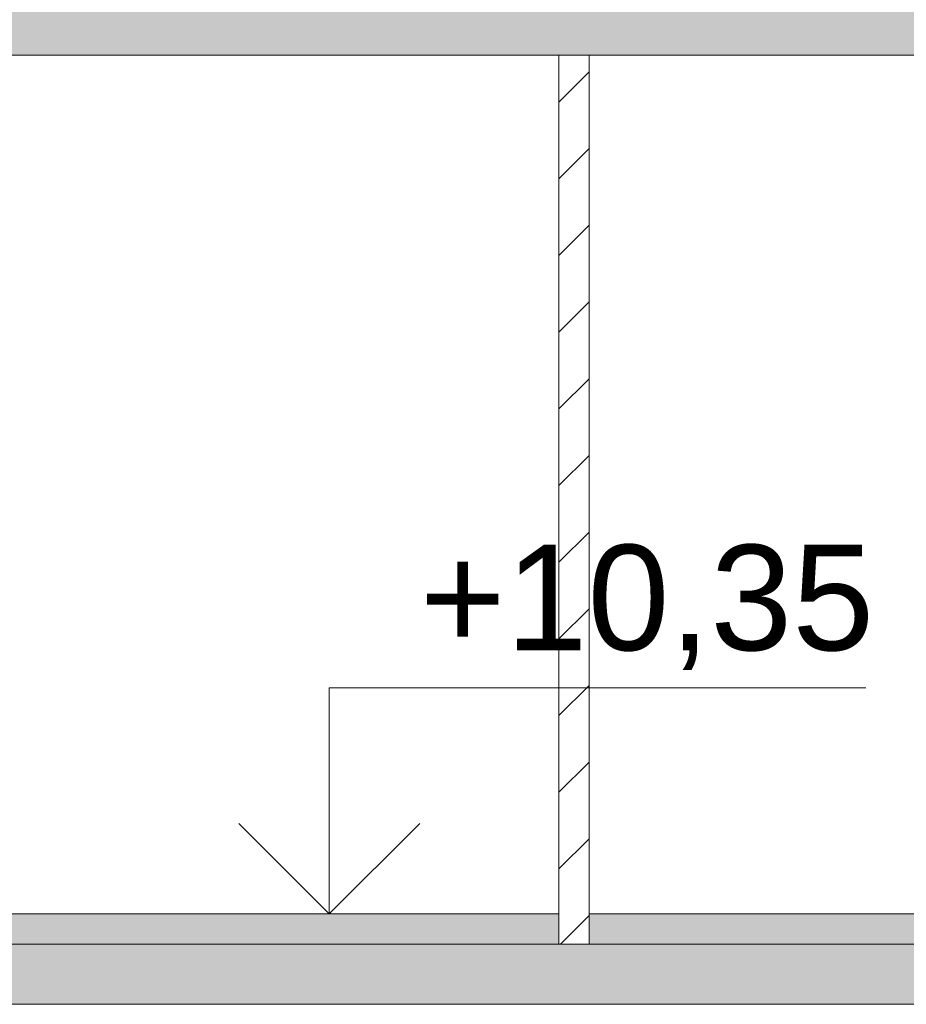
# Model space of a CAD drawing. Header units: millimetres. Extents: x -7244646 to -5701154, y 5723682 to 6071635.
# Tile 58 of 256: x -6398829 to -6395885, y 5749859 to 5753127. Entities that reach past the tile are written whole.
import ezdxf

# ---------------------------------------------------------------- set-up
doc = ezdxf.new("R2010")
doc.units = ezdxf.units.MM
doc.header["$MEASUREMENT"] = 0
for name, color, linetype, lineweight in [('0_Ном._пера__1', 7, 'Continuous', 0), ('0_Ном._пера__120', 7, 'Continuous', 0), ('0_Ном._пера__141', 7, 'Continuous', 5), ('0_Ном._пера__21', 7, 'Continuous', 5), ('АР-Чертеж-Размеры.АР_Ном._пера__1', 7, 'Continuous', 0)]:
    doc.layers.add(name, color=color, linetype=linetype, lineweight=lineweight)
doc.layers.add('АР-Чертеж-Размеры.АР', color=7, linetype='Continuous')
doc.styles.add('РЎР“Р•РќР•Р\xa0Р\x98Р\xa0_РЎРўР\x98Р›Р¬_2', font='arial.ttf')
doc.dimstyles.new('СГЕНЕРИР_СТИЛЬ__1', dxfattribs={"dimtxt": 500, "dimasz": 237.5, "dimexe": 0.18, "dimexo": 43263.067461, "dimgap": 0, "dimtad": 1, "dimlfac": 0.001, "dimzin": 0, "dimdsep": 46, "dimtxsty": 'РЎР“Р•РќР•Р\xa0Р\x98Р\xa0_РЎРўР\x98Р›Р¬_2', "dimblk": 'ARROWHEAD_6', "dimblk1": 'ARROWHEAD_6', "dimblk2": 'ARROWHEAD_6', "dimcen": 0.09, "dimclrd": 7, "dimclre": 7, "dimclrt": 7, "dimadec": 0, "dimazin": 0, "dimtfac": 1, "dimtdec": 4, "dimtmove": 2, "dimatfit": 3, "dimfxl": 1, "dimtolj": 1, "dimtzin": 0, "dimarcsym": 0})
pattern_1 = [(45, (-7387333.12, 5739809.18), (-84.852814, 84.852814), []), (45, (-7387375.54, 5739851.61), (-84.852814, 84.852814), [90, -30, 0, -30])]

# ---------------------------------------------------------------- blocks, each defined once
blk = doc.blocks.new('*D52', base_point=(-7387333.1, 5739809.2))
at = {"layer": 'АР-Чертеж-Размеры.АР_Ном._пера__1', "color": 7, "linetype": 'Continuous', "lineweight": 0, "transparency": 16777216}
for p, q in [((-6411439.3, 5858499.2), (-6411439.3, 5858686.7)), ((-6411314.3, 5858374.2), (-6411564.3, 5858624.2)), ((-6388218.7, 5858499.2), (-6411673.7, 5858499.2)), ((-6411439.3, 5738589.2), (-6411439.3, 5858499.2)), ((-6411564.3, 5738714.2), (-6411314.3, 5738464.2)), ((-6411204.9, 5738589.2), (-6411673.7, 5738589.2)), ((-6411439.3, 5738401.7), (-6411439.3, 5738589.2))]:
    blk.add_line(p, q, dxfattribs=at)
at = {"layer": 'АР-Чертеж-Размеры.АР_Ном._пера__1', "color": 7, "lineweight": 0, "transparency": 16777216, "insert": (-6411889.3, 5853972.3), "char_height": 500, "attachment_point": 7, "rotation": 90, "style": 'РЎР“Р•РќР•Р\xa0Р\x98Р\xa0_РЎРўР\x98Р›Р¬_2'}
blk.add_mtext('\\A1;{\\pql;\\fArial|b0|i0|c204|p0;\\W1.000000;119,91}', dxfattribs=at)
blk = doc.blocks.new('ARROWHEAD_6')
at = {"color": 0, "linetype": 'Continuous', "lineweight": 0}
for p, q in [((-0.5, -0.5), (0.5, 0.5)), ((0, 0), (-1, 0))]:
    blk.add_line(p, q, dxfattribs=at)
blk = doc.blocks.new('Линейный Размер_20_3', base_point=(-6397801.1, 5747009.2))
at = {"layer": 'АР-Чертеж-Размеры.АР_Ном._пера__1', "color": 7, "linetype": 'Continuous', "lineweight": 0}
for p, q in [((-6397801.1, 5750159.2), (-6397801.1, 5750909.2)), ((-6397801.1, 5750909.2), (-6396019.6, 5750909.2)), ((-6397801.1, 5750159.2), (-6398101.1, 5750459.2)), ((-6397501.1, 5750459.2), (-6397801.1, 5750159.2)), ((-6397801.1, 5750159.2), (-6398026.1, 5750159.2)), ((-6397801.1, 5750159.2), (-6397576.1, 5750159.2))]:
    blk.add_line(p, q, dxfattribs=at)
at = {"layer": 'АР-Чертеж-Размеры.АР_Ном._пера__1', "color": 7, "lineweight": 0, "insert": (-6397501.1, 5750969.2), "char_height": 350, "attachment_point": 7, "style": 'РЎР“Р•РќР•Р\xa0Р\x98Р\xa0_РЎРўР\x98Р›Р¬_2'}
blk.add_mtext('\\A1;{\\pql;\\fArial|b0|i0|c204|p0;\\W1.000000;+10,35}', dxfattribs=at)

msp = doc.modelspace()

# ---------------------------------------------------------------- hatches: boundary and pattern name
at = {"layer": '0_Ном._пера__1', "linetype": 'Continuous', "lineweight": 0}
h = msp.add_hatch(dxfattribs=at)
h.set_pattern_fill('ЖЕЛЕЗОБЕТОН__PROJECT__0003', style=0, pattern_type=2)
h.set_pattern_definition(pattern_1)
h.paths.add_polyline_path([(-6391597.134, 5753009.18), (-6391597.134, 5753209.18), (-6401810.577, 5753209.18), (-6401810.577, 5753009.18)])
h = msp.add_hatch(dxfattribs=at)
h.set_pattern_fill('БЛОКИ_БЕТОННЫЕ_ЭФФЕКТИВН_7A', style=0, pattern_type=2)
h.set_pattern_definition([(45, (-7387333.12, 5739809.18), (-127.279217, 127.279217), [])])
h.paths.add_polyline_path([(-6397038.594, 5750059.18), (-6396938.666, 5750059.18), (-6396938.666, 5750174.18), (-6396938.666, 5753009.18), (-6397038.594, 5753009.18)])
at = {"layer": '0_Ном._пера__1', "linetype": 'Continuous', "lineweight": 0, "true_color": 0x000000}
for points in [[(-6397038.594, 5750159.18), (-6399219.217, 5750159.18), (-6399219.217, 5750059.18), (-6397038.594, 5750059.18)], [(-6393821.764, 5750159.18), (-6396938.666, 5750159.18), (-6396938.666, 5750059.18), (-6393821.764, 5750059.18)]]:
    msp.add_hatch(color=18, dxfattribs=at).paths.add_polyline_path(points)
at = {"layer": '0_Ном._пера__1', "linetype": 'Continuous', "lineweight": 0}
h = msp.add_hatch(dxfattribs=at)
h.set_pattern_fill('ЖЕЛЕЗОБЕТОН__PROJECT__0003', style=0, pattern_type=2)
h.set_pattern_definition(pattern_1)
h.paths.add_polyline_path([(-6391597.134, 5749859.18), (-6391597.134, 5750059.18), (-6401810.577, 5750059.18), (-6401810.577, 5749859.18)])

# ---------------------------------------------------------------- linework, layer by layer
at = {"layer": '0_Ном._пера__120', "color": 7, "linetype": 'Continuous', "lineweight": 0, "flags": 128}
for points in [[(-6397038.594, 5750159.18), (-6399219.217, 5750159.18), (-6399219.217, 5750059.18), (-6397038.594, 5750059.18)], [(-6393821.764, 5750159.18), (-6396938.666, 5750159.18), (-6396938.666, 5750059.18), (-6393821.764, 5750059.18)]]:
    msp.add_lwpolyline(points, close=True, dxfattribs=at)
at = {"layer": '0_Ном._пера__141', "color": 7, "linetype": 'Continuous', "lineweight": 5, "flags": 128}
msp.add_lwpolyline([(-6397038.594, 5750059.18), (-6396938.666, 5750059.18), (-6396938.666, 5750174.18), (-6396938.666, 5753009.18), (-6397038.594, 5753009.18)], close=True, dxfattribs=at)
at = {"layer": '0_Ном._пера__21', "color": 7, "linetype": 'Continuous', "lineweight": 5, "flags": 128}
for points in [[(-6391597.134, 5753009.18), (-6391597.134, 5753209.18), (-6401810.577, 5753209.18), (-6401810.577, 5753009.18)], [(-6391597.134, 5749859.18), (-6391597.134, 5750059.18), (-6401810.577, 5750059.18), (-6401810.577, 5749859.18)]]:
    msp.add_lwpolyline(points, close=True, dxfattribs=at)

# ---------------------------------------------------------------- block references
at = {"layer": 'АР-Чертеж-Размеры.АР', "color": 7, "linetype": 'Continuous', "lineweight": 0}
msp.add_blockref('Линейный Размер_20_3', (-6397801.132, 5747009.18), dxfattribs=at)

# ---------------------------------------------------------------- dimensions: what is measured, and where the dimension line sits
dim = msp.add_linear_dim(base=(-6411439.299, 5858499.18), p1=(-6410669.971, 5738589.18), p2=(-6383892.346, 5858499.18), angle=90, dimstyle='СГЕНЕРИР_СТИЛЬ__1', dxfattribs=at)
dim.commit()
dim.dimension.update_dxf_attribs({"geometry": '*D52', "text_midpoint": (-6412139.299, 5855000.125), "dimtype": 160, "text_rotation": 90})

doc.saveas('drawing.dxf')
